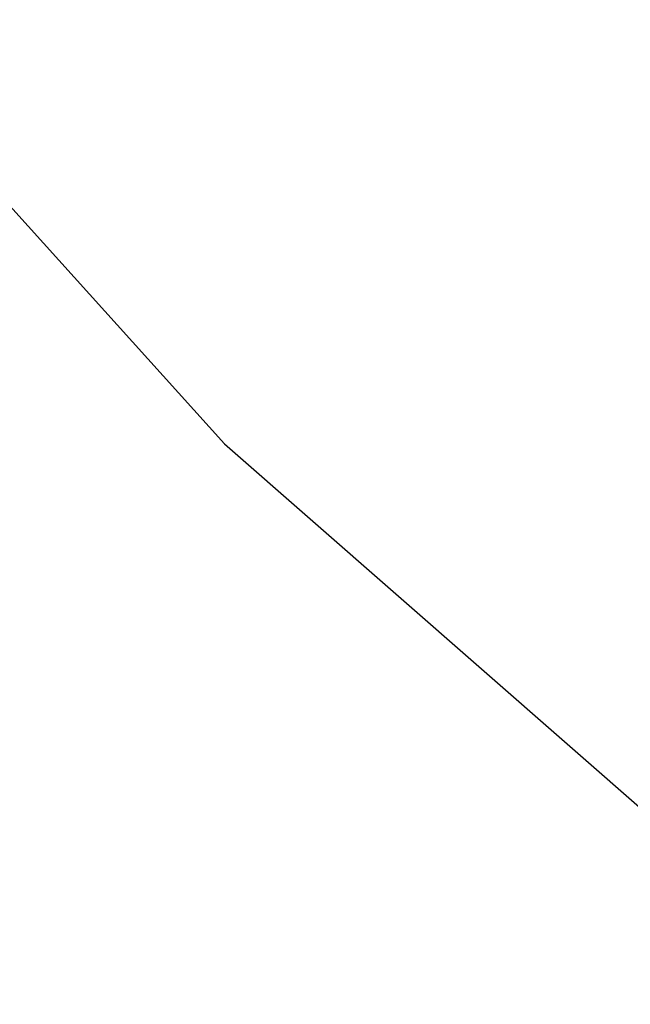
# Model space of a CAD drawing. Extents: x 573479 to 574989, y 161926 to 163436.
# Tile 73 of 256: x 573851.31 to 573851.635, y 162414.761 to 162415.284. Entities that reach past the tile are written whole.
import ezdxf

# ---------------------------------------------------------------- set-up
doc = ezdxf.new("R2010")
doc.units = 0
doc.layers.add('11', color=7, linetype='CONTINUOUS')
doc.layers.add('12', color=7, linetype='CONTINUOUS')

msp = doc.modelspace()

# ---------------------------------------------------------------- linework, layer by layer
at = {"layer": '11', "color": 1, "linetype": 'CONTINUOUS', "extrusion": (-9.05128e-05, -1.53772e-05, 1)}
msp.add_lwpolyline([(573851.376103, 162424.330792), (573853.041103, 162422.689792), (573854.486103, 162421.025792), (573855.850103, 162419.387792), (573857.120103, 162417.662792), (573858.506103, 162415.984792), (573860.074103, 162414.298792), (573861.574103, 162412.728792), (573863.124103, 162411.311792), (573864.989103, 162409.513792), (573866.517103, 162408.135792), (573868.216103, 162406.757792), (573869.449103, 162405.771792), (573871.585103, 162404.461792), (573872.628103, 162403.794792)], dxfattribs=at)
at = {"layer": '12', "color": 30, "linetype": 'CONTINUOUS'}
msp.add_polyline3d([(573845.398, 162421.84, 692.012), (573847.407, 162420.622, 692.012), (573848.907, 162418.731, 692.012), (573850.074, 162416.549, 692.012), (573851.419, 162415.059, 692.012), (573853.03, 162413.646, 692.012), (573854.777, 162412.291, 692.012), (573856.389, 162411.008, 692.012), (573858.172, 162409.726, 692.013), (573859.777, 162408.413, 692.013), (573861.463, 162406.904, 692.013), (573863.43, 162405.403, 692.013), (573865.262, 162403.974, 692.013), (573867.297, 162402.497, 692.013), (573869.306, 162400.958, 692.013), (573871.443, 162399.467, 692.013), (573873.415, 162397.876, 692.013), (573875.295, 162396.319, 692.014), (573876.919, 162394.687, 692.014), (573878.296, 162393.169, 692.014), (573879.96, 162391.048, 692.014)], dxfattribs=at)

doc.saveas('drawing.dxf')
